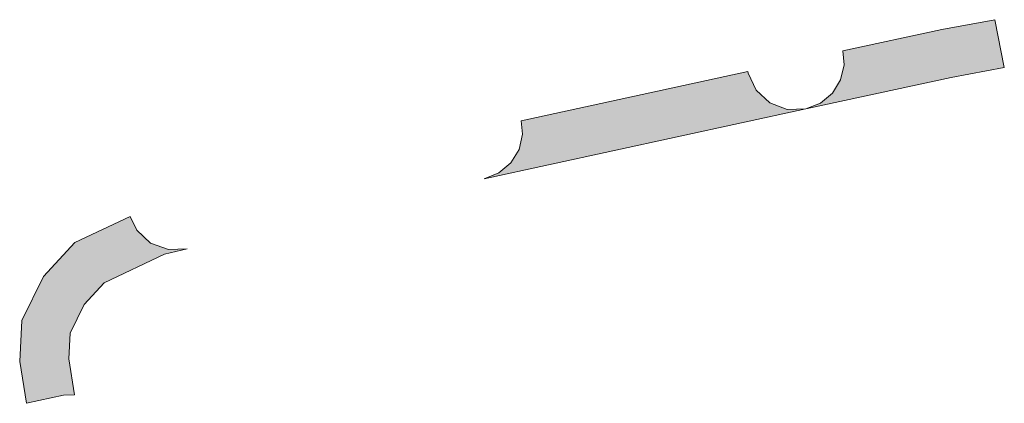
# Model space of a CAD drawing. Extents: x 98391 to 109703, y 464044 to 471306.
# Tile 27 of 31: x 106134.13 to 106154.32, y 468037.65 to 468045.52. Entities that reach past the tile are written whole.
import ezdxf

# ---------------------------------------------------------------- set-up
doc = ezdxf.new("R2010")
doc.units = 0
doc.layers.add('002 JA', color=3, linetype='Continuous', lineweight=20, true_color=0x00ff00)

msp = doc.modelspace()

# ---------------------------------------------------------------- hatches: boundary and pattern name
at = {"layer": '002 JA', "true_color": 0x00ff00}
for points in [[(106154.133, 468045.516), (106153.041, 468045.316), (106151.014, 468044.876), (106151.039, 468044.593), (106150.966, 468044.282), (106150.797, 468044.01), (106150.552, 468043.805), (106150.254, 468043.688), (106150.254, 468043.688), (106153.237, 468044.335), (106154.324, 468044.535), (106154.133, 468045.516)], [(106143.657, 468042.257), (106150.254, 468043.688), (106150.254, 468043.688), (106149.873, 468043.679), (106149.516, 468043.815), (106149.236, 468044.073), (106149.073, 468044.418), (106149.064, 468044.453), (106144.416, 468043.445), (106144.443, 468043.171), (106144.371, 468042.857), (106144.203, 468042.582), (106143.957, 468042.375), (106143.657, 468042.257), (106143.657, 468042.257)], [(106135.254, 468037.831), (106135.132, 468038.565), (106135.161, 468039.093), (106135.447, 468039.679), (106135.861, 468040.125), (106137.099, 468040.71), (106137.564, 468040.821), (106137.564, 468040.821), (106137.177, 468040.806), (106136.813, 468040.939), (106136.527, 468041.201), (106136.394, 468041.483), (106135.26, 468040.947), (106134.613, 468040.251), (106134.174, 468039.35), (106134.127, 468038.51), (106134.27, 468037.655), (106135.028, 468037.819), (106135.254, 468037.831)]]:
    msp.add_hatch(color=3, dxfattribs=at).paths.add_polyline_path(points)

# ---------------------------------------------------------------- linework, layer by layer
at = {"layer": '002 JA', "color": 54, "true_color": 0x00c000}
for points in [[(106154.133, 468045.516), (106153.041, 468045.316), (106151.014, 468044.876), (106151.039, 468044.593), (106150.966, 468044.282), (106150.797, 468044.01), (106150.552, 468043.805), (106150.254, 468043.688), (106150.254, 468043.688), (106153.237, 468044.335), (106154.324, 468044.535), (106154.133, 468045.516)], [(106143.657, 468042.257), (106150.254, 468043.688), (106150.254, 468043.688), (106149.873, 468043.679), (106149.516, 468043.815), (106149.236, 468044.073), (106149.073, 468044.418), (106149.064, 468044.453), (106144.416, 468043.445), (106144.443, 468043.171), (106144.371, 468042.857), (106144.203, 468042.582), (106143.957, 468042.375), (106143.657, 468042.257), (106143.657, 468042.257)], [(106135.254, 468037.831), (106135.132, 468038.565), (106135.161, 468039.093), (106135.447, 468039.679), (106135.861, 468040.125), (106137.099, 468040.71), (106137.564, 468040.821), (106137.564, 468040.821), (106137.177, 468040.806), (106136.813, 468040.939), (106136.527, 468041.201), (106136.394, 468041.483), (106135.26, 468040.947), (106134.613, 468040.251), (106134.174, 468039.35), (106134.127, 468038.51), (106134.27, 468037.655), (106135.028, 468037.819), (106135.254, 468037.831)]]:
    msp.add_lwpolyline(points, close=True, dxfattribs=at)

doc.saveas('drawing.dxf')
